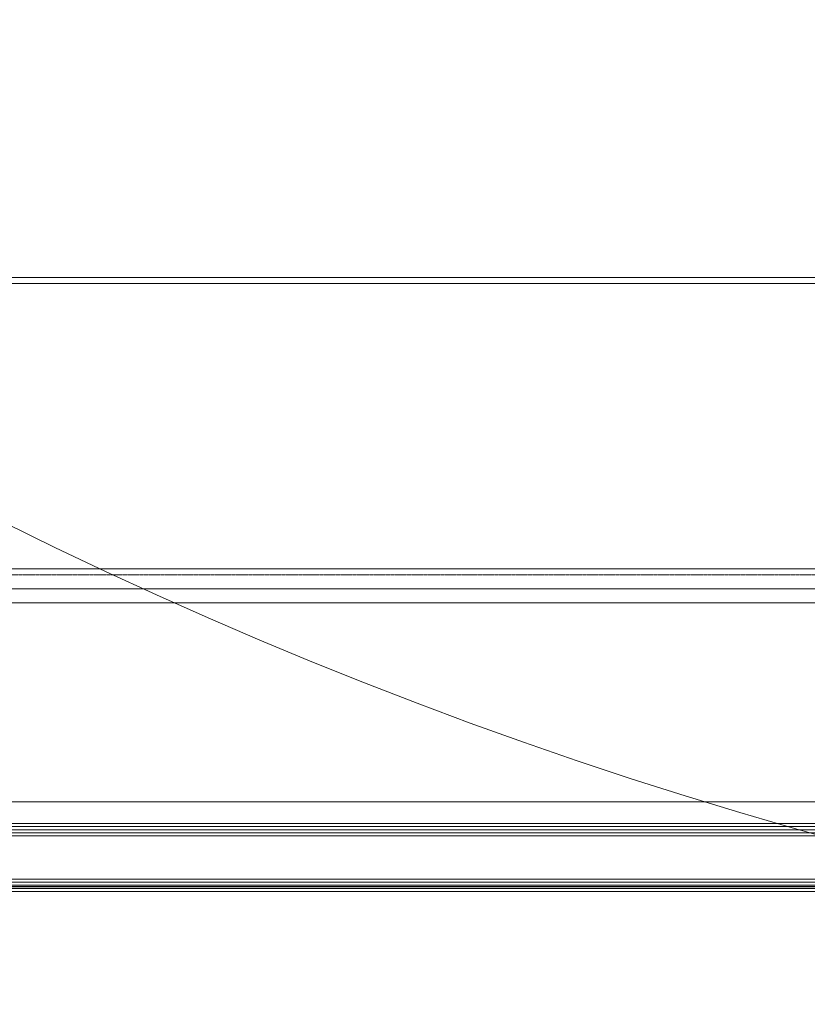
# Model space of a CAD drawing. Header units: millimetres. Extents: x -226731 to 126254, y -16359 to 60195.
# Tile 18 of 256: x -160874 to -160619, y 10462 to 10780. Entities that reach past the tile are written whole.
import ezdxf

# ---------------------------------------------------------------- set-up
doc = ezdxf.new("R2010")
doc.units = ezdxf.units.MM
doc.header["$LTSCALE"] = 0.1
doc.header["$MEASUREMENT"] = 0
doc.linetypes.add('HIDDEN', pattern=[0.375, 0.25, -0.125])
for name, color, linetype, lineweight in [('0_CCE_ FF_SIDE WALL SPRINKLER', 6, 'Continuous', 0), ('3_Hatch', 8, 'Continuous', 0), ('SPRINKLER COVERAGE AREA', 1, 'Continuous', 9)]:
    doc.layers.add(name, color=color, linetype=linetype, lineweight=lineweight)
doc.layers.add('AREA LINE', color=3, linetype='Continuous', plot=False)
doc.layers.add('FIRE FIGHTING SERVICES', color=5, linetype='Continuous')

# ---------------------------------------------------------------- blocks, each defined once
blk = doc.blocks.new('*U431')
at = {"layer": '3_Hatch', "color": 8}
for p, q in [((29.99, 199.78), (1009.98, 199.78)), ((28.4, 105.47), (1009.98, 105.47)), ((30.03, 98.97), (1009.98, 98.97)), ((29.51, 94.41), (1009.98, 94.41)), ((29.56, 30.01), (1009.98, 30.01)), ((1009.98, 23, 0), (7.48, 23)), ((1009.98, 22, 0), (7.48, 22)), ((1009.98, 21, 0), (7.48, 21)), ((1009.98, 20, 0), (7.48, 20)), ((1009.98, 19, 0), (7.48, 19)), ((1009.98, 5, 0), (7.48, 5)), ((1009.98, 4, 0), (7.48, 4)), ((1009.98, 3, 0), (7.48, 3)), ((1009.98, 2, 0), (7.48, 2)), ((1009.98, 1, 0), (7.48, 1))]:
    blk.add_line(p, q, dxfattribs=at)
at = {"layer": '3_Hatch', "color": 8, "linetype": 'HIDDEN', "ltscale": 5}
blk.add_line((29.99, 197.78), (1009.98, 197.78), dxfattribs=at)
at = {"layer": '3_Hatch', "color": 8, "linetype": 'HIDDEN'}
blk.add_line((30.03, 103.48), (1009.98, 103.48), dxfattribs=at)
blk = doc.blocks.new('A$C2AD535C3')
at = {"layer": 'SPRINKLER COVERAGE AREA', "color": 1}
blk.add_circle((0, 0), 2500, dxfattribs=at)
blk = doc.blocks.new('G$C3584CA52')
at = {"layer": '0_CCE_ FF_SIDE WALL SPRINKLER', "color": 240, "xscale": -0.6, "yscale": 0.6, "zscale": 0.6}
blk.add_blockref('A$C2AD535C3', (2806.02, -9259), dxfattribs=at)

msp = doc.modelspace()

# ---------------------------------------------------------------- linework, layer by layer
at = {"layer": 'AREA LINE', "color": 8}
msp.add_lwpolyline([(-164851.16, 10499.63), (-155388.73, 10499.63), (-155388.73, 11199.63), (-154208.69, 11199.63), (-154208.69, 10499.63), (-152367.94, 10499.63)], dxfattribs=at)

# ---------------------------------------------------------------- block references
at = {"layer": '3_Hatch', "color": 8, "xscale": -1}
msp.add_blockref('*U431', (-160358.68, 10497.02), dxfattribs=at)
at = {"layer": 'FIRE FIGHTING SERVICES'}
msp.add_blockref('G$C3584CA52', (-163018.33, 21220.5), dxfattribs=at)

doc.saveas('drawing.dxf')
